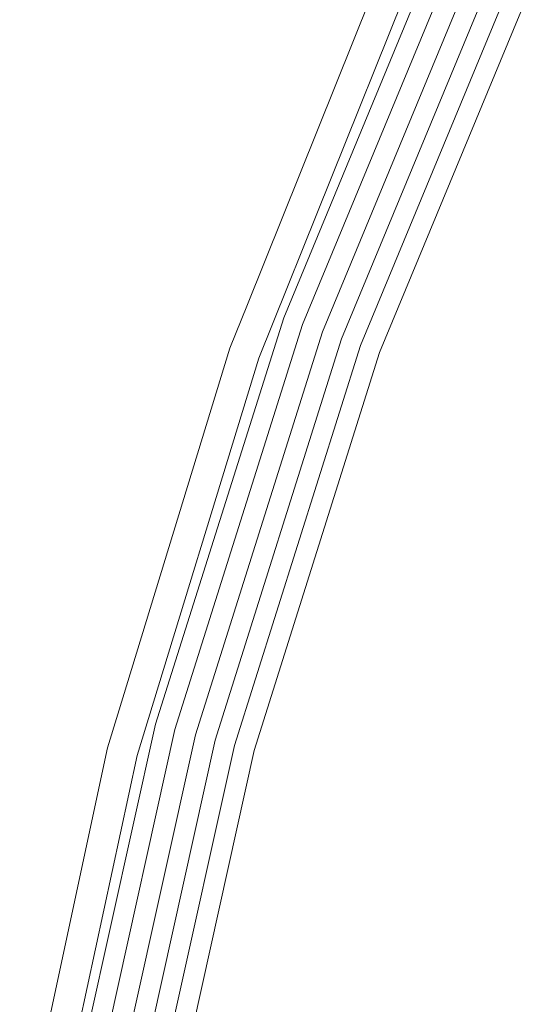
# Model space of a CAD drawing. Header units: millimetres. Extents: x -121 to 130, y -124 to 124.
# Tile 13 of 41: x -119 to -106, y 24 to 48. Entities that reach past the tile are written whole.
import ezdxf

# ---------------------------------------------------------------- set-up
doc = ezdxf.new("R2010")
doc.units = ezdxf.units.MM
doc.header["$LTSCALE"] = 25.4
doc.layers.add('Lighting-Moving Light', color=7, linetype='Continuous', lineweight=5, true_color=0x000000)

# ---------------------------------------------------------------- blocks, each defined once
blk = doc.blocks.new('Group-2-1')
at = {"layer": 'Lighting-Moving Light', "color": 7, "linetype": 'Continuous', "lineweight": 5, "transparency": 33554687}
for points, invisible_edges in [([(-38617.272, 5755.171, -677.312), (-38613.274, 5764.823, -677.312), (-38613.272, 5764.822, -677.355), (-38617.27, 5755.17, -677.355)], 14), ([(-38614.77, 5763.932, -578.545), (-38613.274, 5764.823, -677.312), (-38617.272, 5755.171, -677.312)], 9), ([(-38617.27, 5755.17, -677.355), (-38613.272, 5764.822, -677.355), (-38613.266, 5764.819, -677.397), (-38617.263, 5755.168, -677.397)], 15), ([(-38617.263, 5755.168, -677.397), (-38613.266, 5764.819, -677.397), (-38613.257, 5764.815, -677.438), (-38617.254, 5755.165, -677.438)], 15), ([(-38617.254, 5755.165, -677.438), (-38613.257, 5764.815, -677.438), (-38613.245, 5764.809, -677.478), (-38617.241, 5755.16, -677.478)], 15), ([(-38617.241, 5755.16, -677.478), (-38613.245, 5764.809, -677.478), (-38613.229, 5764.802, -677.518), (-38617.226, 5755.154, -677.518)], 15), ([(-38617.226, 5755.154, -677.518), (-38613.229, 5764.802, -677.518), (-38613.211, 5764.794, -677.555), (-38617.207, 5755.147, -677.555)], 15), ([(-38617.207, 5755.147, -677.555), (-38613.211, 5764.794, -677.555), (-38613.19, 5764.784, -677.591), (-38617.185, 5755.139, -677.591)], 15), ([(-38617.185, 5755.139, -677.591), (-38613.19, 5764.784, -677.591), (-38613.166, 5764.773, -677.624), (-38617.16, 5755.13, -677.624)], 15), ([(-38617.16, 5755.13, -677.624), (-38613.166, 5764.773, -677.624), (-38613.14, 5764.761, -677.655), (-38617.133, 5755.121, -677.655)], 15), ([(-38617.133, 5755.121, -677.655), (-38613.14, 5764.761, -677.655), (-38613.111, 5764.747, -677.684), (-38617.103, 5755.11, -677.684)], 15), ([(-38617.103, 5755.11, -677.684), (-38613.111, 5764.747, -677.684), (-38613.081, 5764.733, -677.71), (-38617.072, 5755.098, -677.71)], 15), ([(-38617.072, 5755.098, -677.71), (-38613.081, 5764.733, -677.71), (-38613.048, 5764.718, -677.733), (-38617.038, 5755.086, -677.733)], 15), ([(-38617.038, 5755.086, -677.733), (-38613.048, 5764.718, -677.733), (-38613.014, 5764.702, -677.752), (-38617.003, 5755.073, -677.752)], 15), ([(-38617.003, 5755.073, -677.752), (-38613.014, 5764.702, -677.752), (-38612.979, 5764.685, -677.769), (-38616.966, 5755.06, -677.769)], 15), ([(-38616.966, 5755.06, -677.769), (-38612.979, 5764.685, -677.769), (-38612.942, 5764.668, -677.782), (-38616.928, 5755.046, -677.782)], 15), ([(-38616.928, 5755.046, -677.782), (-38612.942, 5764.668, -677.782), (-38612.904, 5764.651, -677.792), (-38616.889, 5755.032, -677.792)], 15), ([(-38616.889, 5755.032, -677.792), (-38612.904, 5764.651, -677.792), (-38612.866, 5764.633, -677.798), (-38616.849, 5755.017, -677.798)], 15), ([(-38616.849, 5755.017, -677.798), (-38612.866, 5764.633, -677.798), (-38612.828, 5764.615, -677.8), (-38616.809, 5755.003, -677.8)], 11), ([(-38616.809, 5755.003, -677.8), (-38612.828, 5764.615, -677.8), (-38612.359, 5764.396, -677.8), (-38616.323, 5754.826, -677.8)], 10), ([(-38616.323, 5754.826, -677.8), (-38612.359, 5764.396, -677.8), (-38612.32, 5764.378, -677.798), (-38616.283, 5754.811, -677.798)], 14), ([(-38616.283, 5754.811, -677.798), (-38612.32, 5764.378, -677.798), (-38612.281, 5764.36, -677.793), (-38616.242, 5754.796, -677.793)], 15), ([(-38616.242, 5754.796, -677.793), (-38612.281, 5764.36, -677.793), (-38612.242, 5764.342, -677.783), (-38616.202, 5754.782, -677.783)], 15), ([(-38616.202, 5754.782, -677.783), (-38612.242, 5764.342, -677.783), (-38612.205, 5764.325, -677.77), (-38616.164, 5754.768, -677.77)], 15), ([(-38616.164, 5754.768, -677.77), (-38612.205, 5764.325, -677.77), (-38612.169, 5764.308, -677.754), (-38616.126, 5754.754, -677.754)], 15), ([(-38616.126, 5754.754, -677.754), (-38612.169, 5764.308, -677.754), (-38612.134, 5764.291, -677.734), (-38616.09, 5754.741, -677.734)], 15), ([(-38616.09, 5754.741, -677.734), (-38612.134, 5764.291, -677.734), (-38612.101, 5764.276, -677.711), (-38616.055, 5754.728, -677.711)], 15), ([(-38616.055, 5754.728, -677.711), (-38612.101, 5764.276, -677.711), (-38612.069, 5764.261, -677.684), (-38616.023, 5754.716, -677.684)], 15), ([(-38616.023, 5754.716, -677.684), (-38612.069, 5764.261, -677.684), (-38612.04, 5764.248, -677.655), (-38615.993, 5754.705, -677.655)], 15), ([(-38615.993, 5754.705, -677.655), (-38612.04, 5764.248, -677.655), (-38612.014, 5764.235, -677.624), (-38615.965, 5754.695, -677.624)], 15), ([(-38615.965, 5754.695, -677.624), (-38612.014, 5764.235, -677.624), (-38611.989, 5764.224, -677.589), (-38615.94, 5754.686, -677.589)], 15), ([(-38615.94, 5754.686, -677.589), (-38611.989, 5764.224, -677.589), (-38611.968, 5764.214, -677.553), (-38615.918, 5754.678, -677.553)], 15), ([(-38615.918, 5754.678, -677.553), (-38611.968, 5764.214, -677.553), (-38611.95, 5764.206, -677.515), (-38615.899, 5754.671, -677.515)], 15), ([(-38615.899, 5754.671, -677.515), (-38611.95, 5764.206, -677.515), (-38611.934, 5764.198, -677.475), (-38615.883, 5754.666, -677.475)], 15), ([(-38615.883, 5754.666, -677.475), (-38611.934, 5764.198, -677.475), (-38611.922, 5764.193, -677.433), (-38615.87, 5754.661, -677.433)], 15), ([(-38615.87, 5754.661, -677.433), (-38611.922, 5764.193, -677.433), (-38611.913, 5764.189, -677.391), (-38615.861, 5754.658, -677.391)], 15), ([(-38615.861, 5754.658, -677.391), (-38611.913, 5764.189, -677.391), (-38611.908, 5764.186, -677.348), (-38615.856, 5754.656, -677.348)], 15), ([(-38615.856, 5754.656, -677.348), (-38611.908, 5764.186, -677.348), (-38611.906, 5764.185, -677.305), (-38615.853, 5754.655, -677.305)], 11), ([(-38611.009, 5763.767, -578.305), (-38614.923, 5754.316, -578.305), (-38615.853, 5754.655, -677.305), (-38611.906, 5764.185, -677.305)], 10), ([(-38618.586, 5754.423, -578.48), (-38614.767, 5763.93, -578.48), (-38614.77, 5763.932, -578.545), (-38618.16, 5755.493, -578.545)], 11), ([(-38618.578, 5754.42, -578.415), (-38614.759, 5763.927, -578.415), (-38614.767, 5763.93, -578.48), (-38618.586, 5754.423, -578.48)], 15), ([(-38618.564, 5754.415, -578.352), (-38614.746, 5763.921, -578.352), (-38614.759, 5763.927, -578.415), (-38618.578, 5754.42, -578.415)], 15), ([(-38618.545, 5754.409, -578.29), (-38614.728, 5763.912, -578.29), (-38614.746, 5763.921, -578.352), (-38618.564, 5754.415, -578.352)], 15), ([(-38618.521, 5754.4, -578.23), (-38614.705, 5763.902, -578.23), (-38614.728, 5763.912, -578.29), (-38618.545, 5754.409, -578.29)], 15), ([(-38618.493, 5754.39, -578.172), (-38614.677, 5763.889, -578.172), (-38614.705, 5763.902, -578.23), (-38618.521, 5754.4, -578.23)], 15), ([(-38618.46, 5754.379, -578.117), (-38614.645, 5763.875, -578.117), (-38614.677, 5763.889, -578.172), (-38618.493, 5754.39, -578.172)], 15), ([(-38617.272, 5755.171, -677.312), (-38618.16, 5755.493, -578.545), (-38614.77, 5763.932, -578.545)], 9), ([(-38614.087, 5763.623, -577.8), (-38617.882, 5754.175, -577.8), (-38615.393, 5754.487, -577.8), (-38611.462, 5763.978, -577.8)], 10), ([(-38615.354, 5754.473, -577.802), (-38611.424, 5763.96, -577.802), (-38611.462, 5763.978, -577.8), (-38615.393, 5754.487, -577.8)], 11), ([(-38615.315, 5754.459, -577.807), (-38611.387, 5763.943, -577.807), (-38611.424, 5763.96, -577.802), (-38615.354, 5754.473, -577.802)], 15), ([(-38615.277, 5754.445, -577.815), (-38611.35, 5763.926, -577.815), (-38611.387, 5763.943, -577.807), (-38615.315, 5754.459, -577.807)], 15), ([(-38615.24, 5754.431, -577.827), (-38611.314, 5763.909, -577.827), (-38611.35, 5763.926, -577.815), (-38615.277, 5754.445, -577.815)], 15), ([(-38615.203, 5754.418, -577.843), (-38611.279, 5763.893, -577.843), (-38611.314, 5763.909, -577.827), (-38615.24, 5754.431, -577.827)], 15), ([(-38615.168, 5754.405, -577.861), (-38611.245, 5763.877, -577.861), (-38611.279, 5763.893, -577.843), (-38615.203, 5754.418, -577.843)], 15), ([(-38618.422, 5754.365, -578.066), (-38614.609, 5763.859, -578.066), (-38614.645, 5763.875, -578.117), (-38618.46, 5754.379, -578.117)], 15), ([(-38618.38, 5754.351, -578.018), (-38614.568, 5763.84, -578.018), (-38614.609, 5763.859, -578.066), (-38618.422, 5754.365, -578.066)], 15), ([(-38618.335, 5754.334, -577.974), (-38614.524, 5763.821, -577.974), (-38614.568, 5763.84, -578.018), (-38618.38, 5754.351, -578.018)], 15), ([(-38618.286, 5754.317, -577.935), (-38614.477, 5763.799, -577.935), (-38614.524, 5763.821, -577.974), (-38618.335, 5754.334, -577.974)], 15), ([(-38618.234, 5754.299, -577.9), (-38614.427, 5763.777, -577.9), (-38614.477, 5763.799, -577.935), (-38618.286, 5754.317, -577.935)], 15), ([(-38618.18, 5754.28, -577.87), (-38614.374, 5763.753, -577.87), (-38614.427, 5763.777, -577.9), (-38618.234, 5754.299, -577.9)], 15), ([(-38618.123, 5754.26, -577.845), (-38614.32, 5763.728, -577.845), (-38614.374, 5763.753, -577.87), (-38618.18, 5754.28, -577.87)], 15), ([(-38618.064, 5754.239, -577.825), (-38614.263, 5763.702, -577.825), (-38614.32, 5763.728, -577.845), (-38618.123, 5754.26, -577.845)], 15), ([(-38618.004, 5754.218, -577.811), (-38614.205, 5763.676, -577.811), (-38614.263, 5763.702, -577.825), (-38618.064, 5754.239, -577.825)], 15), ([(-38617.943, 5754.196, -577.803), (-38614.146, 5763.65, -577.803), (-38614.205, 5763.676, -577.811), (-38618.004, 5754.218, -577.811)], 15), ([(-38617.882, 5754.175, -577.8), (-38614.087, 5763.623, -577.8), (-38614.146, 5763.65, -577.803), (-38617.943, 5754.196, -577.803)], 14), ([(-38615.135, 5754.393, -577.882), (-38611.213, 5763.862, -577.882), (-38611.245, 5763.877, -577.861), (-38615.168, 5754.405, -577.861)], 15), ([(-38615.103, 5754.382, -577.907), (-38611.182, 5763.848, -577.907), (-38611.213, 5763.862, -577.882), (-38615.135, 5754.393, -577.882)], 15), ([(-38615.073, 5754.371, -577.934), (-38611.153, 5763.834, -577.934), (-38611.182, 5763.848, -577.907), (-38615.103, 5754.382, -577.907)], 15), ([(-38615.046, 5754.361, -577.963), (-38611.127, 5763.822, -577.963), (-38611.153, 5763.834, -577.934), (-38615.073, 5754.371, -577.934)], 15), ([(-38615.021, 5754.352, -577.995), (-38611.103, 5763.811, -577.995), (-38611.127, 5763.822, -577.963), (-38615.046, 5754.361, -577.963)], 15), ([(-38614.998, 5754.343, -578.029), (-38611.081, 5763.8, -578.029), (-38611.103, 5763.811, -577.995), (-38615.021, 5754.352, -577.995)], 15), ([(-38614.978, 5754.336, -578.065), (-38611.062, 5763.792, -578.065), (-38611.081, 5763.8, -578.029), (-38614.998, 5754.343, -578.029)], 15), ([(-38614.961, 5754.33, -578.103), (-38611.045, 5763.784, -578.103), (-38611.062, 5763.792, -578.065), (-38614.978, 5754.336, -578.065)], 15), ([(-38614.947, 5754.325, -578.141), (-38611.032, 5763.778, -578.141), (-38611.045, 5763.784, -578.103), (-38614.961, 5754.33, -578.103)], 15), ([(-38614.937, 5754.321, -578.181), (-38611.022, 5763.773, -578.181), (-38611.032, 5763.778, -578.141), (-38614.947, 5754.325, -578.141)], 15), ([(-38614.929, 5754.318, -578.222), (-38611.014, 5763.769, -578.222), (-38611.022, 5763.773, -578.181), (-38614.937, 5754.321, -578.181)], 15), ([(-38614.924, 5754.317, -578.263), (-38611.01, 5763.767, -578.263), (-38611.014, 5763.769, -578.222), (-38614.929, 5754.318, -578.222)], 15), ([(-38614.923, 5754.316, -578.305), (-38611.009, 5763.767, -578.305), (-38611.01, 5763.767, -578.263), (-38614.924, 5754.317, -578.263)], 14), ([(-38618.589, 5754.424, -578.545), (-38618.16, 5755.493, -578.545), (-38617.272, 5755.171, -677.312)], 10), ([(-38618.16, 5755.493, -578.545), (-38618.589, 5754.424, -578.545), (-38618.586, 5754.423, -578.48)], 10), ([(-38620.414, 5745.207, -677.312), (-38617.272, 5755.171, -677.312), (-38617.27, 5755.17, -677.355), (-38620.411, 5745.207, -677.355)], 14), ([(-38618.589, 5754.424, -578.545), (-38617.272, 5755.171, -677.312), (-38620.414, 5745.207, -677.312)], 9), ([(-38620.411, 5745.207, -677.355), (-38617.27, 5755.17, -677.355), (-38617.263, 5755.168, -677.397), (-38620.405, 5745.205, -677.397)], 15), ([(-38620.405, 5745.205, -677.397), (-38617.263, 5755.168, -677.397), (-38617.254, 5755.165, -677.438), (-38620.395, 5745.202, -677.438)], 15), ([(-38620.395, 5745.202, -677.438), (-38617.254, 5755.165, -677.438), (-38617.241, 5755.16, -677.478), (-38620.382, 5745.199, -677.478)], 15), ([(-38620.382, 5745.199, -677.478), (-38617.241, 5755.16, -677.478), (-38617.226, 5755.154, -677.518), (-38620.366, 5745.195, -677.518)], 15), ([(-38620.366, 5745.195, -677.518), (-38617.226, 5755.154, -677.518), (-38617.207, 5755.147, -677.555), (-38620.346, 5745.189, -677.555)], 15), ([(-38620.346, 5745.189, -677.555), (-38617.207, 5755.147, -677.555), (-38617.185, 5755.139, -677.591), (-38620.324, 5745.183, -677.591)], 15), ([(-38620.324, 5745.183, -677.591), (-38617.185, 5755.139, -677.591), (-38617.16, 5755.13, -677.624), (-38620.299, 5745.177, -677.624)], 15), ([(-38620.299, 5745.177, -677.624), (-38617.16, 5755.13, -677.624), (-38617.133, 5755.121, -677.655), (-38620.271, 5745.169, -677.655)], 15), ([(-38620.271, 5745.169, -677.655), (-38617.133, 5755.121, -677.655), (-38617.103, 5755.11, -677.684), (-38620.24, 5745.161, -677.684)], 15), ([(-38620.24, 5745.161, -677.684), (-38617.103, 5755.11, -677.684), (-38617.072, 5755.098, -677.71), (-38620.208, 5745.152, -677.71)], 15), ([(-38620.208, 5745.152, -677.71), (-38617.072, 5755.098, -677.71), (-38617.038, 5755.086, -677.733), (-38620.173, 5745.143, -677.733)], 15), ([(-38620.173, 5745.143, -677.733), (-38617.038, 5755.086, -677.733), (-38617.003, 5755.073, -677.752), (-38620.137, 5745.133, -677.752)], 15), ([(-38620.137, 5745.133, -677.752), (-38617.003, 5755.073, -677.752), (-38616.966, 5755.06, -677.769), (-38620.099, 5745.123, -677.769)], 15), ([(-38620.099, 5745.123, -677.769), (-38616.966, 5755.06, -677.769), (-38616.928, 5755.046, -677.782), (-38620.06, 5745.113, -677.782)], 15), ([(-38620.06, 5745.113, -677.782), (-38616.928, 5755.046, -677.782), (-38616.889, 5755.032, -677.792), (-38620.02, 5745.102, -677.792)], 15), ([(-38620.02, 5745.102, -677.792), (-38616.889, 5755.032, -677.792), (-38616.849, 5755.017, -677.798), (-38619.979, 5745.091, -677.798)], 15), ([(-38619.979, 5745.091, -677.798), (-38616.849, 5755.017, -677.798), (-38616.809, 5755.003, -677.8), (-38619.938, 5745.08, -677.8)], 11), ([(-38616.323, 5754.826, -677.8), (-38619.438, 5744.946, -677.8), (-38619.938, 5745.08, -677.8), (-38616.809, 5755.003, -677.8)], 10), ([(-38619.438, 5744.946, -677.8), (-38616.323, 5754.826, -677.8), (-38616.283, 5754.811, -677.798), (-38619.397, 5744.935, -677.798)], 14), ([(-38619.397, 5744.935, -677.798), (-38616.283, 5754.811, -677.798), (-38616.242, 5754.796, -677.793), (-38619.355, 5744.924, -677.793)], 15), ([(-38619.355, 5744.924, -677.793), (-38616.242, 5754.796, -677.793), (-38616.202, 5754.782, -677.783), (-38619.314, 5744.913, -677.783)], 15), ([(-38619.314, 5744.913, -677.783), (-38616.202, 5754.782, -677.783), (-38616.164, 5754.768, -677.77), (-38619.274, 5744.902, -677.77)], 15), ([(-38619.274, 5744.902, -677.77), (-38616.164, 5754.768, -677.77), (-38616.126, 5754.754, -677.754), (-38619.235, 5744.892, -677.754)], 15), ([(-38619.235, 5744.892, -677.754), (-38616.126, 5754.754, -677.754), (-38616.09, 5754.741, -677.734), (-38619.198, 5744.882, -677.734)], 15), ([(-38619.198, 5744.882, -677.734), (-38616.09, 5754.741, -677.734), (-38616.055, 5754.728, -677.711), (-38619.163, 5744.872, -677.711)], 15), ([(-38619.163, 5744.872, -677.711), (-38616.055, 5754.728, -677.711), (-38616.023, 5754.716, -677.684), (-38619.13, 5744.863, -677.684)], 15), ([(-38619.13, 5744.863, -677.684), (-38616.023, 5754.716, -677.684), (-38615.993, 5754.705, -677.655), (-38619.099, 5744.855, -677.655)], 15), ([(-38618.482, 5744.69, -577.8), (-38615.393, 5754.487, -577.8), (-38617.882, 5754.175, -577.8), (-38620.863, 5744.439, -577.8)], 10), ([(-38619.099, 5744.855, -677.655), (-38615.993, 5754.705, -677.655), (-38615.965, 5754.695, -677.624), (-38619.07, 5744.847, -677.624)], 15), ([(-38619.07, 5744.847, -677.624), (-38615.965, 5754.695, -677.624), (-38615.94, 5754.686, -677.589), (-38619.044, 5744.841, -677.589)], 15), ([(-38619.044, 5744.841, -677.589), (-38615.94, 5754.686, -677.589), (-38615.918, 5754.678, -677.553), (-38619.022, 5744.834, -677.553)], 15), ([(-38619.022, 5744.834, -677.553), (-38615.918, 5754.678, -677.553), (-38615.899, 5754.671, -677.515), (-38619.002, 5744.829, -677.515)], 15), ([(-38619.002, 5744.829, -677.515), (-38615.899, 5754.671, -677.515), (-38615.883, 5754.666, -677.475), (-38618.986, 5744.825, -677.475)], 15), ([(-38618.986, 5744.825, -677.475), (-38615.883, 5754.666, -677.475), (-38615.87, 5754.661, -677.433), (-38618.973, 5744.821, -677.433)], 15), ([(-38618.973, 5744.821, -677.433), (-38615.87, 5754.661, -677.433), (-38615.861, 5754.658, -677.391), (-38618.963, 5744.819, -677.391)], 15), ([(-38618.963, 5744.819, -677.391), (-38615.861, 5754.658, -677.391), (-38615.856, 5754.656, -677.348), (-38618.958, 5744.817, -677.348)], 15), ([(-38618.958, 5744.817, -677.348), (-38615.856, 5754.656, -677.348), (-38615.853, 5754.655, -677.305), (-38618.955, 5744.817, -677.305)], 11), ([(-38614.923, 5754.316, -578.305), (-38617.999, 5744.56, -578.305), (-38618.955, 5744.817, -677.305), (-38615.853, 5754.655, -677.305)], 10), ([(-38618.442, 5744.679, -577.802), (-38615.354, 5754.473, -577.802), (-38615.393, 5754.487, -577.8), (-38618.482, 5744.69, -577.8)], 11), ([(-38618.402, 5744.668, -577.807), (-38615.315, 5754.459, -577.807), (-38615.354, 5754.473, -577.802), (-38618.442, 5744.679, -577.802)], 15), ([(-38621.585, 5744.627, -578.48), (-38618.586, 5754.423, -578.48), (-38618.589, 5754.424, -578.545), (-38621.336, 5745.453, -578.545)], 11), ([(-38621.577, 5744.624, -578.415), (-38618.578, 5754.42, -578.415), (-38618.586, 5754.423, -578.48), (-38621.585, 5744.627, -578.48)], 15), ([(-38621.563, 5744.621, -578.352), (-38618.564, 5754.415, -578.352), (-38618.578, 5754.42, -578.415), (-38621.577, 5744.624, -578.415)], 15), ([(-38621.543, 5744.616, -578.29), (-38618.545, 5754.409, -578.29), (-38618.564, 5754.415, -578.352), (-38621.563, 5744.621, -578.352)], 15), ([(-38621.519, 5744.609, -578.23), (-38618.521, 5754.4, -578.23), (-38618.545, 5754.409, -578.29), (-38621.543, 5744.616, -578.29)], 15), ([(-38621.49, 5744.602, -578.172), (-38618.493, 5754.39, -578.172), (-38618.521, 5754.4, -578.23), (-38621.519, 5744.609, -578.23)], 15), ([(-38621.455, 5744.593, -578.117), (-38618.46, 5754.379, -578.117), (-38618.493, 5754.39, -578.172), (-38621.49, 5744.602, -578.172)], 15), ([(-38621.417, 5744.583, -578.066), (-38618.422, 5754.365, -578.066), (-38618.46, 5754.379, -578.117), (-38621.455, 5744.593, -578.117)], 15), ([(-38621.374, 5744.572, -578.018), (-38618.38, 5754.351, -578.018), (-38618.422, 5754.365, -578.066), (-38621.417, 5744.583, -578.066)], 15), ([(-38621.327, 5744.56, -577.974), (-38618.335, 5754.334, -577.974), (-38618.38, 5754.351, -578.018), (-38621.374, 5744.572, -578.018)], 15), ([(-38620.414, 5745.207, -677.312), (-38621.336, 5745.453, -578.545), (-38618.589, 5754.424, -578.545)], 9), ([(-38621.277, 5744.546, -577.935), (-38618.286, 5754.317, -577.935), (-38618.335, 5754.334, -577.974), (-38621.327, 5744.56, -577.974)], 15), ([(-38621.224, 5744.533, -577.9), (-38618.234, 5754.299, -577.9), (-38618.286, 5754.317, -577.935), (-38621.277, 5744.546, -577.935)], 15), ([(-38621.168, 5744.518, -577.87), (-38618.18, 5754.28, -577.87), (-38618.234, 5754.299, -577.9), (-38621.224, 5744.533, -577.9)], 15), ([(-38621.11, 5744.503, -577.845), (-38618.123, 5754.26, -577.845), (-38618.18, 5754.28, -577.87), (-38621.168, 5744.518, -577.87)], 15), ([(-38621.05, 5744.487, -577.825), (-38618.064, 5754.239, -577.825), (-38618.123, 5754.26, -577.845), (-38621.11, 5744.503, -577.845)], 15), ([(-38620.988, 5744.471, -577.811), (-38618.004, 5754.218, -577.811), (-38618.064, 5754.239, -577.825), (-38621.05, 5744.487, -577.825)], 15), ([(-38618.363, 5744.658, -577.815), (-38615.277, 5754.445, -577.815), (-38615.315, 5754.459, -577.807), (-38618.402, 5744.668, -577.807)], 15), ([(-38618.324, 5744.648, -577.827), (-38615.24, 5754.431, -577.827), (-38615.277, 5754.445, -577.815), (-38618.363, 5744.658, -577.815)], 15), ([(-38618.287, 5744.638, -577.843), (-38615.203, 5754.418, -577.843), (-38615.24, 5754.431, -577.827), (-38618.324, 5744.648, -577.827)], 15), ([(-38618.251, 5744.628, -577.861), (-38615.168, 5754.405, -577.861), (-38615.203, 5754.418, -577.843), (-38618.287, 5744.638, -577.843)], 15), ([(-38618.216, 5744.619, -577.882), (-38615.135, 5754.393, -577.882), (-38615.168, 5754.405, -577.861), (-38618.251, 5744.628, -577.861)], 15), ([(-38618.184, 5744.61, -577.907), (-38615.103, 5754.382, -577.907), (-38615.135, 5754.393, -577.882), (-38618.216, 5744.619, -577.882)], 15), ([(-38618.153, 5744.602, -577.934), (-38615.073, 5754.371, -577.934), (-38615.103, 5754.382, -577.907), (-38618.184, 5744.61, -577.907)], 15), ([(-38618.125, 5744.594, -577.963), (-38615.046, 5754.361, -577.963), (-38615.073, 5754.371, -577.934), (-38618.153, 5744.602, -577.934)], 15), ([(-38618.099, 5744.587, -577.995), (-38615.021, 5754.352, -577.995), (-38615.046, 5754.361, -577.963), (-38618.125, 5744.594, -577.963)], 15), ([(-38618.076, 5744.581, -578.029), (-38614.998, 5754.343, -578.029), (-38615.021, 5754.352, -577.995), (-38618.099, 5744.587, -577.995)], 15), ([(-38618.056, 5744.576, -578.065), (-38614.978, 5754.336, -578.065), (-38614.998, 5754.343, -578.029), (-38618.076, 5744.581, -578.029)], 15), ([(-38618.038, 5744.571, -578.103), (-38614.961, 5754.33, -578.103), (-38614.978, 5754.336, -578.065), (-38618.056, 5744.576, -578.065)], 15), ([(-38618.024, 5744.567, -578.141), (-38614.947, 5754.325, -578.141), (-38614.961, 5754.33, -578.103), (-38618.038, 5744.571, -578.103)], 15), ([(-38618.013, 5744.564, -578.181), (-38614.937, 5754.321, -578.181), (-38614.947, 5754.325, -578.141), (-38618.024, 5744.567, -578.141)], 15), ([(-38618.005, 5744.562, -578.222), (-38614.929, 5754.318, -578.222), (-38614.937, 5754.321, -578.181), (-38618.013, 5744.564, -578.181)], 15), ([(-38618, 5744.561, -578.263), (-38614.924, 5754.317, -578.263), (-38614.929, 5754.318, -578.222), (-38618.005, 5744.562, -578.222)], 15), ([(-38617.999, 5744.56, -578.305), (-38614.923, 5754.316, -578.305), (-38614.924, 5754.317, -578.263), (-38618, 5744.561, -578.263)], 14), ([(-38620.926, 5744.455, -577.803), (-38617.943, 5754.196, -577.803), (-38618.004, 5754.218, -577.811), (-38620.988, 5744.471, -577.811)], 15), ([(-38620.863, 5744.439, -577.8), (-38617.882, 5754.175, -577.8), (-38617.943, 5754.196, -577.803), (-38620.926, 5744.455, -577.803)], 14), ([(-38621.589, 5744.627, -578.545), (-38621.336, 5745.453, -578.545), (-38620.414, 5745.207, -677.312)], 10), ([(-38621.336, 5745.453, -578.545), (-38621.589, 5744.627, -578.545), (-38621.585, 5744.627, -578.48)], 10), ([(-38622.675, 5735.008, -677.312), (-38620.414, 5745.207, -677.312), (-38620.411, 5745.207, -677.355), (-38622.672, 5735.007, -677.355)], 14), ([(-38621.589, 5744.627, -578.545), (-38620.414, 5745.207, -677.312), (-38622.675, 5735.008, -677.312)], 9), ([(-38622.672, 5735.007, -677.355), (-38620.411, 5745.207, -677.355), (-38620.405, 5745.205, -677.397), (-38622.666, 5735.006, -677.397)], 15), ([(-38622.666, 5735.006, -677.397), (-38620.405, 5745.205, -677.397), (-38620.395, 5745.202, -677.438), (-38622.656, 5735.004, -677.438)], 15), ([(-38622.656, 5735.004, -677.438), (-38620.395, 5745.202, -677.438), (-38620.382, 5745.199, -677.478), (-38622.643, 5735.002, -677.478)], 15), ([(-38622.643, 5735.002, -677.478), (-38620.382, 5745.199, -677.478), (-38620.366, 5745.195, -677.518), (-38622.626, 5734.999, -677.518)], 15), ([(-38622.626, 5734.999, -677.518), (-38620.366, 5745.195, -677.518), (-38620.346, 5745.189, -677.555), (-38622.606, 5734.996, -677.555)], 15), ([(-38622.606, 5734.996, -677.555), (-38620.346, 5745.189, -677.555), (-38620.324, 5745.183, -677.591), (-38622.583, 5734.992, -677.591)], 15), ([(-38622.583, 5734.992, -677.591), (-38620.324, 5745.183, -677.591), (-38620.299, 5745.177, -677.624), (-38622.558, 5734.987, -677.624)], 15), ([(-38622.558, 5734.987, -677.624), (-38620.299, 5745.177, -677.624), (-38620.271, 5745.169, -677.655), (-38622.529, 5734.982, -677.655)], 15), ([(-38622.529, 5734.982, -677.655), (-38620.271, 5745.169, -677.655), (-38620.24, 5745.161, -677.684), (-38622.498, 5734.977, -677.684)], 15), ([(-38622.498, 5734.977, -677.684), (-38620.24, 5745.161, -677.684), (-38620.208, 5745.152, -677.71), (-38622.465, 5734.971, -677.71)], 15), ([(-38622.465, 5734.971, -677.71), (-38620.208, 5745.152, -677.71), (-38620.173, 5745.143, -677.733), (-38622.43, 5734.965, -677.733)], 15), ([(-38622.43, 5734.965, -677.733), (-38620.173, 5745.143, -677.733), (-38620.137, 5745.133, -677.752), (-38622.392, 5734.958, -677.752)], 15), ([(-38622.392, 5734.958, -677.752), (-38620.137, 5745.133, -677.752), (-38620.099, 5745.123, -677.769), (-38622.354, 5734.951, -677.769)], 15), ([(-38622.354, 5734.951, -677.769), (-38620.099, 5745.123, -677.769), (-38620.06, 5745.113, -677.782), (-38622.314, 5734.944, -677.782)], 15), ([(-38622.314, 5734.944, -677.782), (-38620.06, 5745.113, -677.782), (-38620.02, 5745.102, -677.792), (-38622.273, 5734.937, -677.792)], 15), ([(-38622.273, 5734.937, -677.792), (-38620.02, 5745.102, -677.792), (-38619.979, 5745.091, -677.798), (-38622.232, 5734.93, -677.798)], 15), ([(-38622.232, 5734.93, -677.798), (-38619.979, 5745.091, -677.798), (-38619.938, 5745.08, -677.8), (-38622.19, 5734.922, -677.8)], 11), ([(-38622.19, 5734.922, -677.8), (-38619.938, 5745.08, -677.8), (-38619.438, 5744.946, -677.8), (-38621.68, 5734.832, -677.8)], 10), ([(-38621.68, 5734.832, -677.8), (-38619.438, 5744.946, -677.8), (-38619.397, 5744.935, -677.798), (-38621.638, 5734.825, -677.798)], 14), ([(-38621.638, 5734.825, -677.798), (-38619.397, 5744.935, -677.798), (-38619.355, 5744.924, -677.793), (-38621.596, 5734.817, -677.793)], 15), ([(-38621.596, 5734.817, -677.793), (-38619.355, 5744.924, -677.793), (-38619.314, 5744.913, -677.783), (-38621.554, 5734.81, -677.783)], 15), ([(-38621.554, 5734.81, -677.783), (-38619.314, 5744.913, -677.783), (-38619.274, 5744.902, -677.77), (-38621.513, 5734.803, -677.77)], 15), ([(-38621.513, 5734.803, -677.77), (-38619.274, 5744.902, -677.77), (-38619.235, 5744.892, -677.754), (-38621.474, 5734.796, -677.754)], 15), ([(-38621.474, 5734.796, -677.754), (-38619.235, 5744.892, -677.754), (-38619.198, 5744.882, -677.734), (-38621.436, 5734.789, -677.734)], 15), ([(-38621.436, 5734.789, -677.734), (-38619.198, 5744.882, -677.734), (-38619.163, 5744.872, -677.711), (-38621.4, 5734.783, -677.711)], 15), ([(-38621.4, 5734.783, -677.711), (-38619.163, 5744.872, -677.711), (-38619.13, 5744.863, -677.684), (-38621.366, 5734.777, -677.684)], 15), ([(-38621.366, 5734.777, -677.684), (-38619.13, 5744.863, -677.684), (-38619.099, 5744.855, -677.655), (-38621.334, 5734.771, -677.655)], 15), ([(-38621.334, 5734.771, -677.655), (-38619.099, 5744.855, -677.655), (-38619.07, 5744.847, -677.624), (-38621.305, 5734.766, -677.624)], 15), ([(-38621.305, 5734.766, -677.624), (-38619.07, 5744.847, -677.624), (-38619.044, 5744.841, -677.589), (-38621.279, 5734.762, -677.589)], 15), ([(-38621.279, 5734.762, -677.589), (-38619.044, 5744.841, -677.589), (-38619.022, 5744.834, -677.553), (-38621.256, 5734.758, -677.553)], 15), ([(-38621.256, 5734.758, -677.553), (-38619.022, 5744.834, -677.553), (-38619.002, 5744.829, -677.515), (-38621.236, 5734.754, -677.515)], 15), ([(-38621.236, 5734.754, -677.515), (-38619.002, 5744.829, -677.515), (-38618.986, 5744.825, -677.475), (-38621.219, 5734.751, -677.475)], 15), ([(-38621.219, 5734.751, -677.475), (-38618.986, 5744.825, -677.475), (-38618.973, 5744.821, -677.433), (-38621.206, 5734.749, -677.433)], 15), ([(-38621.206, 5734.749, -677.433), (-38618.973, 5744.821, -677.433), (-38618.963, 5744.819, -677.391), (-38621.196, 5734.747, -677.391)], 15), ([(-38621.196, 5734.747, -677.391), (-38618.963, 5744.819, -677.391), (-38618.958, 5744.817, -677.348), (-38621.19, 5734.746, -677.348)], 15), ([(-38621.19, 5734.746, -677.348), (-38618.958, 5744.817, -677.348), (-38618.955, 5744.817, -677.305), (-38621.188, 5734.746, -677.305)], 11), ([(-38617.999, 5744.56, -578.305), (-38620.213, 5734.574, -578.305), (-38621.188, 5734.746, -677.305), (-38618.955, 5744.817, -677.305)], 10), ([(-38623.743, 5734.611, -578.48), (-38621.585, 5744.627, -578.48), (-38621.589, 5744.627, -578.545), (-38623.625, 5735.174, -578.545)], 11), ([(-38623.734, 5734.61, -578.415), (-38621.577, 5744.624, -578.415), (-38621.585, 5744.627, -578.48), (-38623.743, 5734.611, -578.48)], 15), ([(-38623.72, 5734.607, -578.352), (-38621.563, 5744.621, -578.352), (-38621.577, 5744.624, -578.415), (-38623.734, 5734.61, -578.415)], 15), ([(-38623.7, 5734.604, -578.29), (-38621.543, 5744.616, -578.29), (-38621.563, 5744.621, -578.352), (-38623.72, 5734.607, -578.352)], 15), ([(-38623.675, 5734.6, -578.23), (-38621.519, 5744.609, -578.23), (-38621.543, 5744.616, -578.29), (-38623.7, 5734.604, -578.29)], 15), ([(-38623.646, 5734.594, -578.172), (-38621.49, 5744.602, -578.172), (-38621.519, 5744.609, -578.23), (-38623.675, 5734.6, -578.23)], 15), ([(-38623.611, 5734.588, -578.117), (-38621.455, 5744.593, -578.117), (-38621.49, 5744.602, -578.172), (-38623.646, 5734.594, -578.172)], 15), ([(-38622.675, 5735.008, -677.312), (-38623.625, 5735.174, -578.545), (-38621.589, 5744.627, -578.545)], 9), ([(-38623.572, 5734.582, -578.066), (-38621.417, 5744.583, -578.066), (-38621.455, 5744.593, -578.117), (-38623.611, 5734.588, -578.117)], 15), ([(-38623.528, 5734.574, -578.018), (-38621.374, 5744.572, -578.018), (-38621.417, 5744.583, -578.066), (-38623.572, 5734.582, -578.066)], 15), ([(-38620.863, 5744.439, -577.8), (-38623.007, 5734.485, -577.8), (-38620.706, 5734.661, -577.8), (-38618.482, 5744.69, -577.8)], 10), ([(-38620.665, 5734.653, -577.802), (-38618.442, 5744.679, -577.802), (-38618.482, 5744.69, -577.8), (-38620.706, 5734.661, -577.8)], 11), ([(-38620.624, 5734.646, -577.807), (-38618.402, 5744.668, -577.807), (-38618.442, 5744.679, -577.802), (-38620.665, 5734.653, -577.802)], 15), ([(-38620.584, 5734.639, -577.815), (-38618.363, 5744.658, -577.815), (-38618.402, 5744.668, -577.807), (-38620.624, 5734.646, -577.807)], 15), ([(-38620.545, 5734.632, -577.827), (-38618.324, 5744.648, -577.827), (-38618.363, 5744.658, -577.815), (-38620.584, 5734.639, -577.815)], 15), ([(-38620.507, 5734.625, -577.843), (-38618.287, 5744.638, -577.843), (-38618.324, 5744.648, -577.827), (-38620.545, 5734.632, -577.827)], 15), ([(-38620.47, 5734.619, -577.861), (-38618.251, 5744.628, -577.861), (-38618.287, 5744.638, -577.843), (-38620.507, 5734.625, -577.843)], 15), ([(-38620.435, 5734.613, -577.882), (-38618.216, 5744.619, -577.882), (-38618.251, 5744.628, -577.861), (-38620.47, 5734.619, -577.861)], 15), ([(-38620.401, 5734.607, -577.907), (-38618.184, 5744.61, -577.907), (-38618.216, 5744.619, -577.882), (-38620.435, 5734.613, -577.882)], 15), ([(-38620.37, 5734.601, -577.934), (-38618.153, 5744.602, -577.934), (-38618.184, 5744.61, -577.907), (-38620.401, 5734.607, -577.907)], 15), ([(-38620.342, 5734.596, -577.963), (-38618.125, 5744.594, -577.963), (-38618.153, 5744.602, -577.934), (-38620.37, 5734.601, -577.934)], 15), ([(-38620.315, 5734.592, -577.995), (-38618.099, 5744.587, -577.995), (-38618.125, 5744.594, -577.963), (-38620.342, 5734.596, -577.963)], 15), ([(-38620.292, 5734.588, -578.029), (-38618.076, 5744.581, -578.029), (-38618.099, 5744.587, -577.995), (-38620.315, 5734.592, -577.995)], 15), ([(-38620.271, 5734.584, -578.065), (-38618.056, 5744.576, -578.065), (-38618.076, 5744.581, -578.029), (-38620.292, 5734.588, -578.029)], 15), ([(-38620.253, 5734.581, -578.103), (-38618.038, 5744.571, -578.103), (-38618.056, 5744.576, -578.065), (-38620.271, 5734.584, -578.065)], 15), ([(-38623.48, 5734.566, -577.974), (-38621.327, 5744.56, -577.974), (-38621.374, 5744.572, -578.018), (-38623.528, 5734.574, -578.018)], 15), ([(-38623.429, 5734.557, -577.935), (-38621.277, 5744.546, -577.935), (-38621.327, 5744.56, -577.974), (-38623.48, 5734.566, -577.974)], 15), ([(-38623.375, 5734.548, -577.9), (-38621.224, 5744.533, -577.9), (-38621.277, 5744.546, -577.935), (-38623.429, 5734.557, -577.935)], 15), ([(-38623.318, 5734.538, -577.87), (-38621.168, 5744.518, -577.87), (-38621.224, 5744.533, -577.9), (-38623.375, 5734.548, -577.9)], 15), ([(-38623.259, 5734.528, -577.845), (-38621.11, 5744.503, -577.845), (-38621.168, 5744.518, -577.87), (-38623.318, 5734.538, -577.87)], 15), ([(-38623.198, 5734.518, -577.825), (-38621.05, 5744.487, -577.825), (-38621.11, 5744.503, -577.845), (-38623.259, 5734.528, -577.845)], 15), ([(-38623.135, 5734.507, -577.811), (-38620.988, 5744.471, -577.811), (-38621.05, 5744.487, -577.825), (-38623.198, 5734.518, -577.825)], 15), ([(-38623.071, 5734.496, -577.803), (-38620.926, 5744.455, -577.803), (-38620.988, 5744.471, -577.811), (-38623.135, 5734.507, -577.811)], 15), ([(-38623.007, 5734.485, -577.8), (-38620.863, 5744.439, -577.8), (-38620.926, 5744.455, -577.803), (-38623.071, 5734.496, -577.803)], 14), ([(-38620.239, 5734.578, -578.141), (-38618.024, 5744.567, -578.141), (-38618.038, 5744.571, -578.103), (-38620.253, 5734.581, -578.103)], 15), ([(-38620.227, 5734.576, -578.181), (-38618.013, 5744.564, -578.181), (-38618.024, 5744.567, -578.141), (-38620.239, 5734.578, -578.141)], 15), ([(-38620.219, 5734.575, -578.222), (-38618.005, 5744.562, -578.222), (-38618.013, 5744.564, -578.181), (-38620.227, 5734.576, -578.181)], 15), ([(-38620.214, 5734.574, -578.263), (-38618, 5744.561, -578.263), (-38618.005, 5744.562, -578.222), (-38620.219, 5734.575, -578.222)], 15), ([(-38620.213, 5734.574, -578.305), (-38617.999, 5744.56, -578.305), (-38618, 5744.561, -578.263), (-38620.214, 5734.574, -578.263)], 14)]:
    blk.add_3dface(points, dxfattribs=dict(at, invisible_edges=invisible_edges))
at = {"layer": 'Lighting-Moving Light', "color": 0, "flags": 1}
for tag in ['Yoke', 'Body', 'Base', 'Lens']:
    blk.add_attdef(tag, (-23394.144, 17430.034), '', height=0.18, dxfattribs=at)

msp = doc.modelspace()

# ---------------------------------------------------------------- block references
at = {"layer": 'Lighting-Moving Light', "color": 7, "transparency": 33554687}
msp.add_blockref('Group-2-1', (38504.739, -5714.213), dxfattribs=at)

doc.saveas('drawing.dxf')
